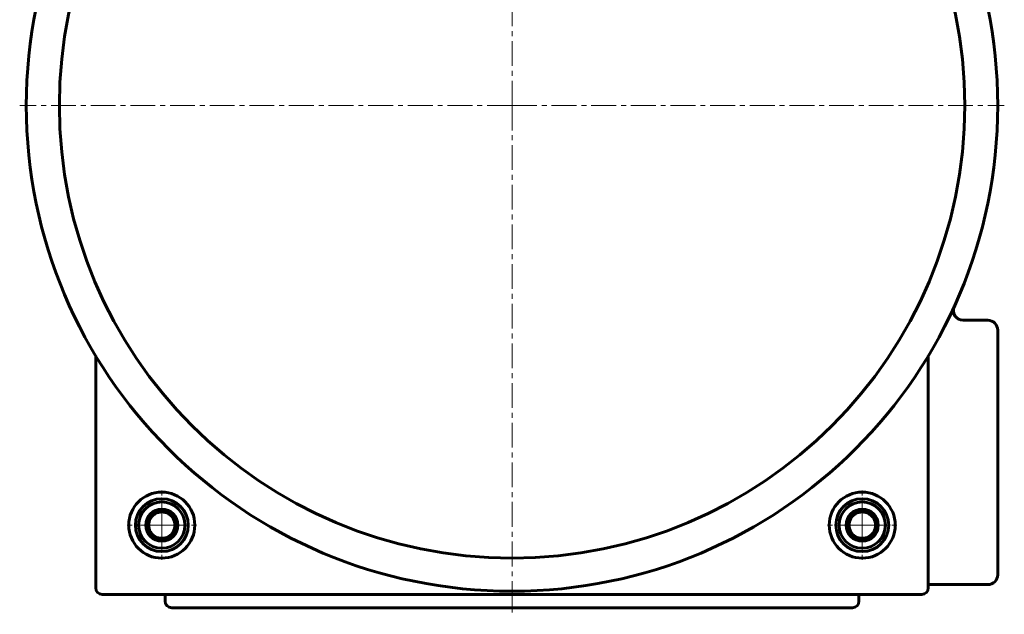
# Model space of a CAD drawing. Header units: millimetres. Extents: x -361 to 731, y -180 to 180.
# Tile 8 of 14: x 426 to 724, y -180 to 0. Entities that reach past the tile are written whole.
import ezdxf

# ---------------------------------------------------------------- set-up
doc = ezdxf.new("R2010")
doc.units = ezdxf.units.MM
doc.linetypes.add('K5LT_AXLED', pattern=[12, 7.5, -1.5, 1.5, -1.5])
doc.linetypes.add('K5LT_BASIC', pattern=[0])
doc.layers.add('Системный слой (1)', color=7, linetype='Continuous', true_color=0x6c6c6c)

# ---------------------------------------------------------------- blocks, each defined once
blk = doc.blocks.new('U66')
at = {"layer": 'Системный слой (1)', "color": 30, "linetype": 'K5LT_AXLED', "lineweight": 18, "true_color": 0xff8000}
for q in [(469.44, -141), (457.44, -153), (481.44, -153), (469.44, -165)]:
    blk.add_line((469.44, -153), q, dxfattribs=at)
blk = doc.blocks.new('U68')
at = {"layer": 'Системный слой (1)', "color": 30, "linetype": 'K5LT_AXLED', "lineweight": 18, "true_color": 0xff8000}
for q in [(575.44, 123), (426.44, -26), (724.44, -26), (575.44, -175)]:
    blk.add_line((575.44, -26), q, dxfattribs=at)
blk = doc.blocks.new('U69')
at = {"layer": 'Системный слой (1)', "color": 30, "linetype": 'K5LT_AXLED', "lineweight": 18, "true_color": 0xff8000}
for q in [(681.44, -141), (669.44, -153), (693.44, -153), (681.44, -165)]:
    blk.add_line((681.44, -153), q, dxfattribs=at)

msp = doc.modelspace()

# ---------------------------------------------------------------- linework, layer by layer
at = {"layer": 'Системный слой (1)', "color": 150, "linetype": 'K5LT_BASIC', "lineweight": 60, "true_color": 0x0080ff}
for p, q in [((719.44, -91), (712.02, -91)), ((722.44, -168), (722.44, -94)), ((449.44, -101.72), (449.44, -172)), ((701.44, -172), (701.44, -101.72)), ((469.44, -148.38), (465.44, -150.69)), ((473.44, -150.69), (469.44, -148.38)), ((681.44, -148.38), (677.44, -150.69)), ((685.44, -150.69), (681.44, -148.38)), ((465.44, -150.69), (465.44, -155.31)), ((473.44, -155.31), (473.44, -150.69)), ((677.44, -150.69), (677.44, -155.31)), ((685.44, -155.31), (685.44, -150.69)), ((465.44, -155.31), (469.44, -157.62)), ((469.44, -157.62), (473.44, -155.31)), ((677.44, -155.31), (681.44, -157.62)), ((681.44, -157.62), (685.44, -155.31)), ((701.44, -171), (719.44, -171)), ((451.44, -174), (699.44, -174)), ((470.44, -174), (470.44, -176)), ((680.44, -174), (680.44, -176)), ((678.44, -178), (472.44, -178))]:
    msp.add_line(p, q, dxfattribs=at)
at = {"layer": 'Системный слой (1)', "color": 30, "linetype": 'K5LT_AXLED', "lineweight": 18, "true_color": 0xff8000}
msp.add_line((575.44, -172), (575.44, -180), dxfattribs=at)
at = {"layer": 'Системный слой (1)', "color": 150, "linetype": 'K5LT_BASIC', "lineweight": 60, "true_color": 0x0080ff}
for centre, radius in [((575.44, -26), 147), ((575.44, -26), 137), ((469.44, -153), 10), ((681.44, -153), 10), ((469.44, -153), 8), ((469.44, -153), 7), ((681.44, -153), 8), ((681.44, -153), 7), ((469.44, -153), 4.85), ((681.44, -153), 4.85)]:
    msp.add_circle(centre, radius, dxfattribs=at)
for centre, radius, start, end in [((712.02, -88), 3, 155.5856, 270), ((719.44, -94), 3, 0, 90), ((469.44, -153), 4, 120, 180), ((469.44, -153), 4, 90, 120), ((469.44, -153), 4, 60, 90), ((469.44, -153), 4, 0, 60), ((681.44, -153), 4, 120, 180), ((681.44, -153), 4, 90, 120), ((681.44, -153), 4, 60, 90), ((681.44, -153), 4, 0, 60), ((469.44, -153), 4, 180, 240), ((469.44, -153), 4, 300, 0), ((681.44, -153), 4, 180, 240), ((681.44, -153), 4, 300, 0), ((469.44, -153), 4, 240, 300), ((681.44, -153), 4, 240, 300), ((719.44, -168), 3, 270, 0), ((451.44, -172), 2, 180, 270), ((699.44, -172), 2, 270, 0), ((472.44, -176), 2, 180, 270), ((678.44, -176), 2, 270, 0)]:
    msp.add_arc(centre, radius, start, end, dxfattribs=at)

# ---------------------------------------------------------------- block references
at = {"layer": 'Системный слой (1)'}
for name in ['U68', 'U66', 'U69']:
    msp.add_blockref(name, (0, 0), dxfattribs=at)

doc.saveas('drawing.dxf')
